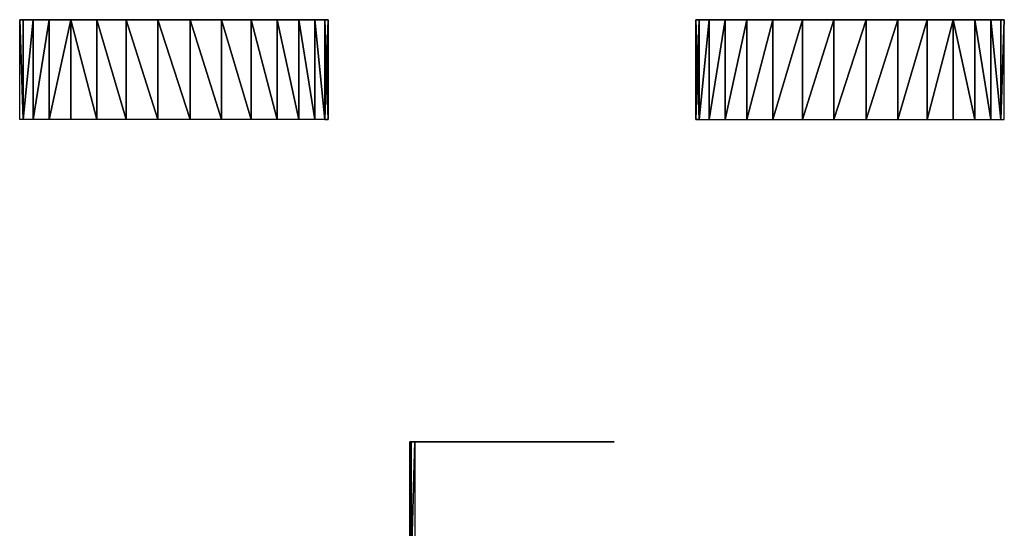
# Model space of a CAD drawing. Header units: centimetres. Extents: x -10.9 to 10.8, y -6.1 to 6.1.
import ezdxf

# ---------------------------------------------------------------- set-up
doc = ezdxf.new("R2010")
doc.units = ezdxf.units.CM
doc.header["$LTSCALE"] = 2.54
doc.layers.get('0').update_dxf_attribs({"true_color": 0xff5454})

# ---------------------------------------------------------------- blocks, each defined once
blk = doc.blocks.new('Komponent#1')
at = {"color": 0}
for p, q in [((0, 3.381374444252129), (0, 3.381374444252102, -2.200000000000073)), ((0, 3.381374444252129), (0, 3.381374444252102, -2.200000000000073)), ((0.0742981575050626, 2.674474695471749), (0.0742981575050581, 2.674474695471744, -2.200000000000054)), ((0.0742981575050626, 2.674474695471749), (0.0742981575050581, 2.674474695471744, -2.200000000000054)), ((6.725701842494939, 2.674474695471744), (6.725701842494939, 2.674474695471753, -2.200000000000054)), ((6.725701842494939, 2.674474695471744), (6.725701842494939, 2.674474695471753, -2.200000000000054)), ((0.2939454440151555, 1.998469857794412), (0.2939454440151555, 1.998469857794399, -2.200000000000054)), ((0.2939454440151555, 1.998469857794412), (0.2939454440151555, 1.998469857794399, -2.200000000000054)), ((6.506054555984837, 1.998469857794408), (6.506054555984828, 1.998469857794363, -2.200000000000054)), ((6.506054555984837, 1.998469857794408), (6.506054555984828, 1.998469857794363, -2.200000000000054)), ((0.6493422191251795, 1.382904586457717), (0.649342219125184, 1.38290458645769, -2.200000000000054)), ((0.6493422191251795, 1.382904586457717), (0.649342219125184, 1.38290458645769, -2.200000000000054)), ((6.150657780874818, 1.382904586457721), (6.150657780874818, 1.382904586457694, -2.200000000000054)), ((6.150657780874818, 1.382904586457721), (6.150657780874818, 1.382904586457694, -2.200000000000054)), ((1.12495593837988, 0.85468203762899), (1.12495593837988, 0.8546820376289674, -2.200000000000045)), ((1.12495593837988, 0.85468203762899), (1.12495593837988, 0.8546820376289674, -2.200000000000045)), ((5.675044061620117, 0.8546820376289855), (5.675044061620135, 0.854682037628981, -2.200000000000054)), ((5.675044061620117, 0.8546820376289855), (5.675044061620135, 0.854682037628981, -2.200000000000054)), ((1.699999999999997, 0.4368880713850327), (1.699999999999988, 0.4368880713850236, -2.200000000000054)), ((1.699999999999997, 0.4368880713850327), (1.699999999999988, 0.4368880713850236, -2.200000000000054)), ((5.099999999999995, 0.4368880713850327), (5.099999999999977, 0.4368880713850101, -2.200000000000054)), ((5.099999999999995, 0.4368880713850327), (5.099999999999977, 0.4368880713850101, -2.200000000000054)), ((2.349342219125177, 0.1477822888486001), (2.349342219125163, 0.1477822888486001, -2.200000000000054)), ((2.349342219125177, 0.1477822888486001), (2.349342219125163, 0.1477822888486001, -2.200000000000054)), ((3.044603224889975, 9.023892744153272e-15), (3.044603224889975, -4.511946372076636e-15, -2.200000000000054)), ((3.044603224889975, 9.023892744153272e-15), (3.044603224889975, -4.511946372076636e-15, -2.200000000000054)), ((3.755396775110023, 1.353583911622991e-14), (3.755396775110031, -4.511946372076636e-15, -2.200000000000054)), ((3.755396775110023, 1.353583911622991e-14), (3.755396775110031, -4.511946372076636e-15, -2.200000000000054)), ((4.450657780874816, 0.1477822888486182), (4.450657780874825, 0.1477822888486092, -2.200000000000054)), ((4.450657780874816, 0.1477822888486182), (4.450657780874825, 0.1477822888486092, -2.200000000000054))]:
    blk.add_line(p, q, dxfattribs=at)
mesh = blk.add_polyface(dxfattribs=at)
corners = [(0.0742981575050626, 2.674474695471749), (0.0742981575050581, 4.088274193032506), (0, 3.381374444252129), (0.2939454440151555, 4.764279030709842), (0.2939454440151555, 1.998469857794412), (0.6493422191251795, 1.382904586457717), (0.649342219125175, 5.379844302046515), (1.12495593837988, 5.908066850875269), (1.12495593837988, 0.85468203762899), (1.699999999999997, 0.4368880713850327), (1.699999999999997, 6.325860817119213), (2.349342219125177, 0.1477822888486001), (2.349342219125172, 6.614966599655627), (3.044603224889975, 6.762748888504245), (3.044603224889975, 9.023892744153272e-15), (3.755396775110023, 1.353583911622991e-14), (3.755396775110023, 6.762748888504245), (4.450657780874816, 0.1477822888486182), (4.450657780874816, 6.614966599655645), (5.099999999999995, 0.4368880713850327), (5.099999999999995, 6.325860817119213), (5.675044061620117, 0.8546820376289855), (5.675044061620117, 5.908066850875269), (6.150657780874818, 1.382904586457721), (6.150657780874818, 5.379844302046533), (6.506054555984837, 1.998469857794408), (6.506054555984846, 4.764279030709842), (6.725701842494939, 2.674474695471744), (6.725701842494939, 4.088274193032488), (6.799999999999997, 3.381374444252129)]
mesh.append_faces([[corners[k] for k in face] for face in [(0, 1, 2), (28, 27, 29)]], dxfattribs={"vtx0": -1, "color": 0})
mesh.append_faces([[corners[k] for k in face] for face in [(1, 0, 3), (3, 5, 6), (6, 5, 7), (7, 9, 10), (10, 11, 12), (12, 11, 13), (13, 15, 16), (16, 17, 18), (18, 19, 20), (20, 21, 22), (22, 23, 24), (24, 25, 26), (26, 27, 28)]], dxfattribs={"vtx0": -1, "vtx1": -1, "color": 0})
mesh.append_faces([[corners[k] for k in face] for face in [(3, 0, 4), (3, 4, 5), (7, 5, 8), (7, 8, 9), (10, 9, 11), (13, 11, 14), (13, 14, 15), (16, 15, 17), (18, 17, 19), (20, 19, 21), (22, 21, 23), (24, 23, 25), (26, 25, 27)]], dxfattribs={"vtx0": -1, "vtx2": -1, "color": 0})
mesh = blk.add_polyface(dxfattribs=at)
corners = [(0, 3.381374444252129), (0.0742981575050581, 4.088274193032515, -2.200000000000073), (0, 3.381374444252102, -2.200000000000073), (0.0742981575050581, 4.088274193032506)]
mesh.append_faces([[corners[k] for k in face] for face in [(0, 1, 2), (1, 0, 3)]], dxfattribs={"vtx0": -1, "color": 0})
mesh = blk.add_polyface(dxfattribs=at)
corners = [(0.0742981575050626, 2.674474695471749), (0, 3.381374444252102, -2.200000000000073), (0.0742981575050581, 2.674474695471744, -2.200000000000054), (0, 3.381374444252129)]
mesh.append_faces([[corners[k] for k in face] for face in [(0, 1, 2), (1, 0, 3)]], dxfattribs={"vtx0": -1, "color": 0})
mesh = blk.add_polyface(dxfattribs=at)
corners = [(6.725701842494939, 2.674474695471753, -2.200000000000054), (6.799999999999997, 3.381374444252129), (6.725701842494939, 2.674474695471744), (6.799999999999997, 3.381374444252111, -2.200000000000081)]
mesh.append_faces([[corners[k] for k in face] for face in [(0, 1, 2), (1, 0, 3)]], dxfattribs={"vtx0": -1, "color": 0})
mesh = blk.add_polyface(dxfattribs=at)
corners = [(0.2939454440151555, 1.998469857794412), (0.0742981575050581, 2.674474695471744, -2.200000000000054), (0.2939454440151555, 1.998469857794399, -2.200000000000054), (0.0742981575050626, 2.674474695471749)]
mesh.append_faces([[corners[k] for k in face] for face in [(0, 1, 2), (1, 0, 3)]], dxfattribs={"vtx0": -1, "color": 0})
mesh = blk.add_polyface(dxfattribs=at)
corners = [(6.725701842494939, 2.674474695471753, -2.200000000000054), (6.506054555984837, 1.998469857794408), (6.506054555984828, 1.998469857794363, -2.200000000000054), (6.725701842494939, 2.674474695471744)]
mesh.append_faces([[corners[k] for k in face] for face in [(0, 1, 2), (1, 0, 3)]], dxfattribs={"vtx0": -1, "color": 0})
mesh = blk.add_polyface(dxfattribs=at)
corners = [(0.6493422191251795, 1.382904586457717), (0.2939454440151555, 1.998469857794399, -2.200000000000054), (0.649342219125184, 1.38290458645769, -2.200000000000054), (0.2939454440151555, 1.998469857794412)]
mesh.append_faces([[corners[k] for k in face] for face in [(0, 1, 2), (1, 0, 3)]], dxfattribs={"vtx0": -1, "color": 0})
mesh = blk.add_polyface(dxfattribs=at)
corners = [(6.506054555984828, 1.998469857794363, -2.200000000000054), (6.150657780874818, 1.382904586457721), (6.150657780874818, 1.382904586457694, -2.200000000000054), (6.506054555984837, 1.998469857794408)]
mesh.append_faces([[corners[k] for k in face] for face in [(0, 1, 2), (1, 0, 3)]], dxfattribs={"vtx0": -1, "color": 0})
mesh = blk.add_polyface(dxfattribs=at)
corners = [(1.12495593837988, 0.85468203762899), (0.649342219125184, 1.38290458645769, -2.200000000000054), (1.12495593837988, 0.8546820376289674, -2.200000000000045), (0.6493422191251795, 1.382904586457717)]
mesh.append_faces([[corners[k] for k in face] for face in [(0, 1, 2), (1, 0, 3)]], dxfattribs={"vtx0": -1, "color": 0})
mesh = blk.add_polyface(dxfattribs=at)
corners = [(6.150657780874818, 1.382904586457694, -2.200000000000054), (5.675044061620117, 0.8546820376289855), (5.675044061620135, 0.854682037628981, -2.200000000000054), (6.150657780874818, 1.382904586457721)]
mesh.append_faces([[corners[k] for k in face] for face in [(0, 1, 2), (1, 0, 3)]], dxfattribs={"vtx0": -1, "color": 0})
mesh = blk.add_polyface(dxfattribs=at)
corners = [(1.699999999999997, 0.4368880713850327), (1.12495593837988, 0.8546820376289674, -2.200000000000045), (1.699999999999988, 0.4368880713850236, -2.200000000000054), (1.12495593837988, 0.85468203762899)]
mesh.append_faces([[corners[k] for k in face] for face in [(0, 1, 2), (1, 0, 3)]], dxfattribs={"vtx0": -1, "color": 0})
mesh = blk.add_polyface(dxfattribs=at)
corners = [(5.675044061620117, 0.8546820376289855), (5.099999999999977, 0.4368880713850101, -2.200000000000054), (5.675044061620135, 0.854682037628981, -2.200000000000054), (5.099999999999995, 0.4368880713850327)]
mesh.append_faces([[corners[k] for k in face] for face in [(0, 1, 2), (1, 0, 3)]], dxfattribs={"vtx0": -1, "color": 0})
mesh = blk.add_polyface(dxfattribs=at)
corners = [(2.349342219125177, 0.1477822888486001), (1.699999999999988, 0.4368880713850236, -2.200000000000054), (2.349342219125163, 0.1477822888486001, -2.200000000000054), (1.699999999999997, 0.4368880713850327)]
mesh.append_faces([[corners[k] for k in face] for face in [(0, 1, 2), (1, 0, 3)]], dxfattribs={"vtx0": -1, "color": 0})
mesh = blk.add_polyface(dxfattribs=at)
corners = [(5.099999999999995, 0.4368880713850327), (4.450657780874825, 0.1477822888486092, -2.200000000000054), (5.099999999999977, 0.4368880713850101, -2.200000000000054), (4.450657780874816, 0.1477822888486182)]
mesh.append_faces([[corners[k] for k in face] for face in [(0, 1, 2), (1, 0, 3)]], dxfattribs={"vtx0": -1, "color": 0})
mesh = blk.add_polyface(dxfattribs=at)
corners = [(3.044603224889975, 9.023892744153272e-15), (2.349342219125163, 0.1477822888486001, -2.200000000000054), (3.044603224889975, -4.511946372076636e-15, -2.200000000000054), (2.349342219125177, 0.1477822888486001)]
mesh.append_faces([[corners[k] for k in face] for face in [(0, 1, 2), (1, 0, 3)]], dxfattribs={"vtx0": -1, "color": 0})
mesh = blk.add_polyface(dxfattribs=at)
corners = [(3.755396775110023, 1.353583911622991e-14), (3.044603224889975, -4.511946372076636e-15, -2.200000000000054), (3.755396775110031, -4.511946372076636e-15, -2.200000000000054), (3.044603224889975, 9.023892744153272e-15)]
mesh.append_faces([[corners[k] for k in face] for face in [(0, 1, 2), (1, 0, 3)]], dxfattribs={"vtx0": -1, "color": 0})
mesh = blk.add_polyface(dxfattribs=at)
corners = [(4.450657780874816, 0.1477822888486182), (3.755396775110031, -4.511946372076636e-15, -2.200000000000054), (4.450657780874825, 0.1477822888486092, -2.200000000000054), (3.755396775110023, 1.353583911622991e-14)]
mesh.append_faces([[corners[k] for k in face] for face in [(0, 1, 2), (1, 0, 3)]], dxfattribs={"vtx0": -1, "color": 0})
blk = doc.blocks.new('OuterShell#1')
at = {"color": 0}
blk.add_line((2.601977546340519, 0.02770123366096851, 2.750000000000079), (2.601977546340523, 0.02770123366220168), dxfattribs=at)
blk.add_line((2.601977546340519, 0.02770123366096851, 2.750000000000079), (2.601977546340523, 0.02770123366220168), dxfattribs=at)
mesh = blk.add_polyface(dxfattribs=at)
corners = [(2.250000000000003, 4.500000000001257), (2.587356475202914, 4.379984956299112), (2.249999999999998, 4.406535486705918), (2.601977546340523, 4.472298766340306), (2.916406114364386, 4.300987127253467), (2.945288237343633, 4.389877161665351), (3.229046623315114, 4.171487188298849), (3.271478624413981, 4.25476467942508), (3.517579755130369, 3.994673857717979), (3.572516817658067, 4.070288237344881), (3.774900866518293, 3.774900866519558), (3.840990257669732, 3.840990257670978), (3.994673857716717, 3.517579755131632), (4.070288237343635, 3.572516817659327), (4.171487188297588, 3.229046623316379), (4.254764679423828, 3.271478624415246), (4.300987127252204, 2.916406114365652), (4.389877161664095, 2.945288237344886), (4.379984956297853, 2.587356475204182), (4.406535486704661, 2.250000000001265), (4.472298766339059, 2.601977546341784), (2.250000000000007, 0.0934645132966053), (2.601977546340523, 0.02770123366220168), (2.250000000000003, 1.255449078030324e-12), (2.587356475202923, 0.1200150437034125), (2.916406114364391, 0.1990128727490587), (2.945288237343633, 0.1101228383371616), (3.229046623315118, 0.328512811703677), (3.271478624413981, 0.2452353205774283), (3.517579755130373, 0.505326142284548), (3.572516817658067, 0.4297117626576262), (3.774900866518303, 0.7250991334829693), (3.840990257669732, 0.65900974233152), (3.994673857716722, 0.9824202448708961), (4.070288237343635, 0.9274831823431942), (4.171487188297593, 1.27095337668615), (4.254764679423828, 1.228521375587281), (4.300987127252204, 1.583593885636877), (4.389877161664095, 1.55471176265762), (4.379984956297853, 1.912643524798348), (4.472298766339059, 1.898022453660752), (4.500000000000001, 2.250000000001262)]
mesh.append_faces([[corners[k] for k in face] for face in [(0, 1, 2), (21, 22, 23), (40, 20, 41)]], dxfattribs={"vtx0": -1, "color": 0})
mesh.append_faces([[corners[k] for k in face] for face in [(1, 3, 4), (4, 5, 6), (6, 7, 8), (8, 9, 10), (10, 11, 12), (12, 13, 14), (14, 15, 16), (16, 17, 18), (18, 17, 19), (22, 25, 26), (26, 27, 28), (28, 29, 30), (30, 31, 32), (32, 33, 34), (34, 35, 36), (36, 37, 38), (38, 19, 40)]], dxfattribs={"vtx0": -1, "vtx1": -1, "color": 0})
mesh.append_faces([[corners[k] for k in face] for face in [(40, 19, 20)]], dxfattribs={"vtx0": -1, "vtx1": -1, "vtx2": -1, "color": 0})
mesh.append_faces([[corners[k] for k in face] for face in [(1, 0, 3), (4, 3, 5), (6, 5, 7), (8, 7, 9), (10, 9, 11), (12, 11, 13), (14, 13, 15), (16, 15, 17), (19, 17, 20), (22, 21, 24), (22, 24, 25), (26, 25, 27), (28, 27, 29), (30, 29, 31), (32, 31, 33), (34, 33, 35), (36, 35, 37), (38, 37, 39), (38, 39, 19)]], dxfattribs={"vtx0": -1, "vtx2": -1, "color": 0})
mesh = blk.add_polyface(dxfattribs=at)
corners = [(2.601977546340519, 0.02770123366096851, 2.750000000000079), (2.250000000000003, 1.255449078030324e-12), (2.601977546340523, 0.02770123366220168), (2.250000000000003, 2.227773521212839e-14, 2.750000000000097)]
mesh.append_faces([[corners[k] for k in face] for face in [(0, 1, 2), (1, 0, 3)]], dxfattribs={"vtx0": -1, "color": 0})
mesh = blk.add_polyface(dxfattribs=at)
corners = [(2.945288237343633, 0.1101228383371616), (2.601977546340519, 0.02770123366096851, 2.750000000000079), (2.601977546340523, 0.02770123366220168), (2.945288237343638, 0.1101228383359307, 2.750000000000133)]
mesh.append_faces([[corners[k] for k in face] for face in [(0, 1, 2), (1, 0, 3)]], dxfattribs={"vtx0": -1, "color": 0})
blk = doc.blocks.new('Oltens Molle bateria prysznicowa _cienna chrom 33000100')
at = {"color": 0, "extrusion": (0, -5.863174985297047e-31, -1), "zscale": -1, "rotation": 360}
blk.add_blockref('Komponent#1', (-6.799999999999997, 4.511946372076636e-15), dxfattribs=at)
at = {"color": 0}
blk.add_blockref('Komponent#1', (14.89999999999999, 4.511946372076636e-15), dxfattribs=at)
ref = blk.add_blockref('OuterShell#1', (8.599999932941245, 5.631374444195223, -9.299999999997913), dxfattribs=dict(at, zscale=-1, rotation=270.0000008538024))
ref.add_attrib('Skp_GroupInstanceName', 'OuterShell', (0, 0), dxfattribs={"height": 1})

msp = doc.modelspace()

# ---------------------------------------------------------------- block references
at = {"color": 253, "true_color": 0x999999, "extrusion": (1.148570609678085e-15, -1, -3.828568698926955e-16), "zscale": -1}
msp.add_blockref('Oltens Molle bateria prysznicowa _cienna chrom 33000100', (-10.84999999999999, -0.6819939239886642, -6.049999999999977), dxfattribs=at)

doc.saveas('drawing.dxf')
